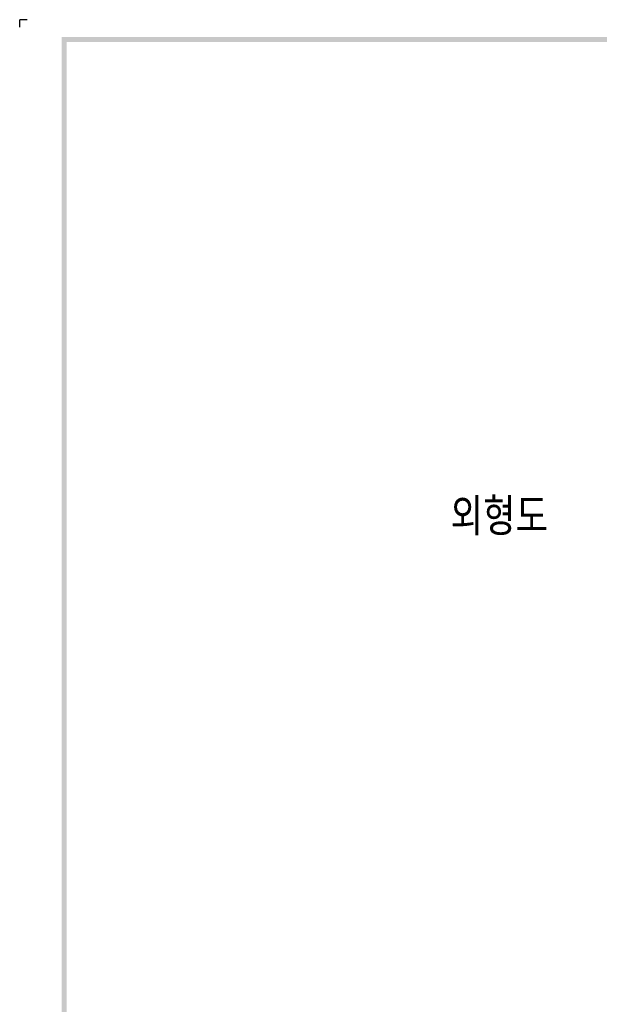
# Model space of a CAD drawing. Extents: x 2148 to 4024, y -907 to 1590.
# Tile 2 of 18: x 2368 to 2602, y 1192 to 1590. Entities that reach past the tile are written whole.
import ezdxf

# ---------------------------------------------------------------- set-up
doc = ezdxf.new("R2010")
doc.units = 0
doc.header["$LTSCALE"] = 3
doc.header["$MEASUREMENT"] = 0
doc.layers.add('di', color=3, linetype='CONTINUOUS')
doc.layers.add('dwg', color=7, linetype='CONTINUOUS')
doc.styles.get("Standard").update_dxf_attribs({"font": 'romans.shx', "height": 3, "bigfont": 'ghs.shx'})

msp = doc.modelspace()

# ---------------------------------------------------------------- linework, layer by layer
at = {"layer": 'di'}
for p in [(2370.981, 1589.813), (2367.981, 1586.813)]:
    msp.add_line(p, (2367.981, 1589.813), dxfattribs=at)
at = {"layer": 'dwg'}
for points in [[(2384.981, 1582.813), (2386.981, 1580.813), (4016.981, 1582.813), (4014.981, 1580.813)], [(2384.981, 434.813), (2386.981, 435.813), (2384.981, 1582.813), (2386.981, 1580.813)]]:
    msp.add_trace(points, dxfattribs=at)

# ---------------------------------------------------------------- texts
at = {"layer": 'di', "insert": (2541.828, 1396.683), "char_height": 15, "width": 74.93994, "attachment_point": 1}
msp.add_mtext('{\\Fromans,hgs|c129;외형도}', dxfattribs=at)

doc.saveas('drawing.dxf')
